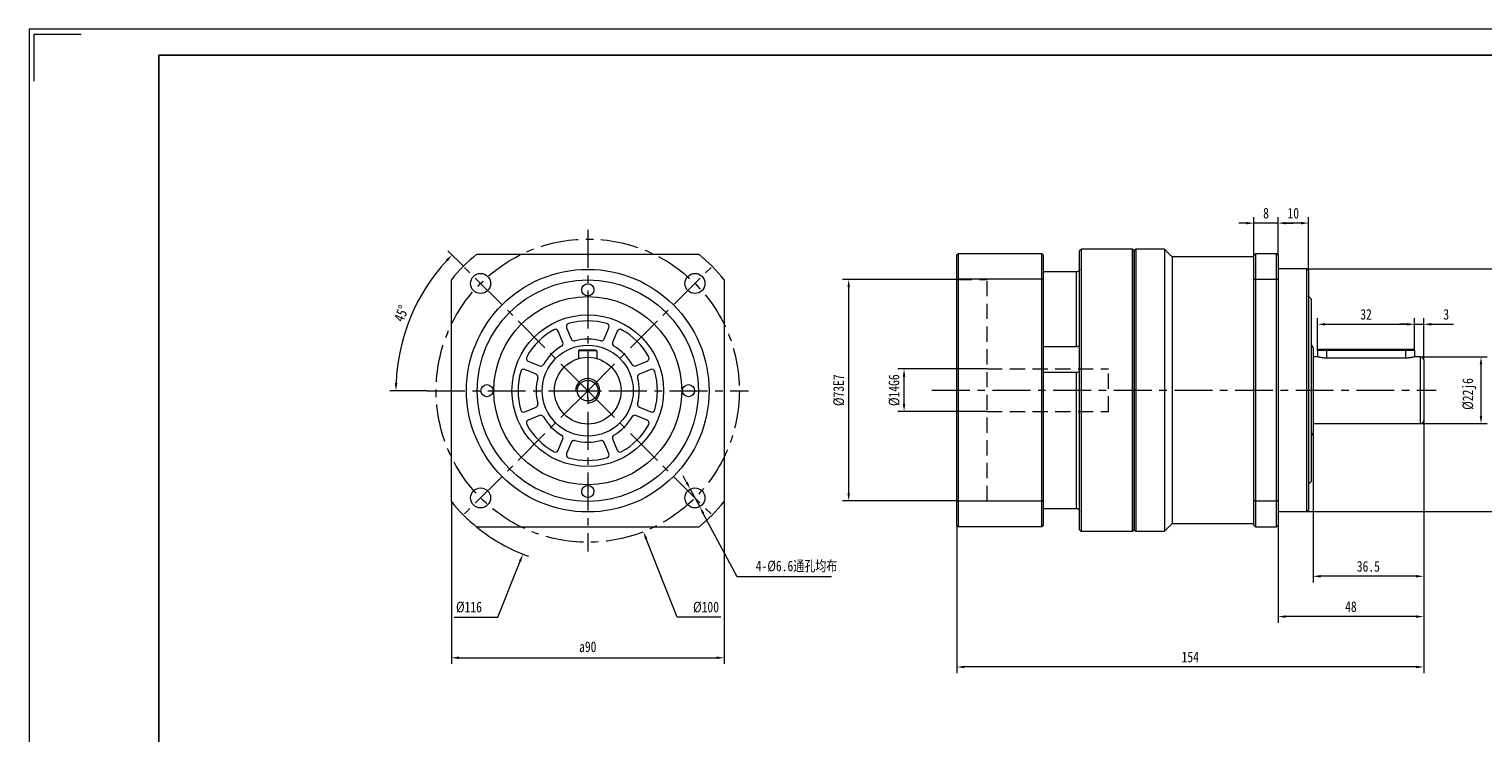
# Model space of a CAD drawing. Header units: millimetres. Extents: x -102 to 617, y -102 to 407.
# Tile 3 of 4: x -102 to 378, y 175 to 407. Entities that reach past the tile are written whole.
import ezdxf

# ---------------------------------------------------------------- set-up
doc = ezdxf.new("R2010")
doc.units = ezdxf.units.MM
doc.header["$LTSCALE"] = 10
doc.linetypes.add('CENTER', pattern=[2, 1.25, -0.25, 0.25, -0.25])
doc.linetypes.add('DASHED', pattern=[0.75, 0.5, -0.25])
doc.layers.get('0').update_dxf_attribs({"lineweight": 18})
for name, color, linetype, lineweight in [('3中心线层', 1, 'CENTER', 18), ('4虚线层', 6, 'DASHED', 18), ('图框_外框线', 7, 'Continuous', 18)]:
    doc.layers.add(name, color=color, linetype=linetype, lineweight=lineweight)
doc.styles.add('TH_GBDIM', font='txt', dxfattribs={"width": 0.8})
doc.dimstyles.new('TH_GBDIM', dxfattribs={"dimtxt": 3.5, "dimasz": 2.5, "dimexe": 2, "dimexo": 0, "dimgap": 1.5, "dimtad": 1, "dimdec": 1, "dimdsep": 46, "dimtxsty": 'TH_GBDIM', "dimcen": 2.5, "dimdle": 5, "dimclrd": 4, "dimclre": 4, "dimclrt": 3, "dimadec": 0, "dimazin": 0, "dimtfac": 0.714286, "dimtdec": 1, "dimtmove": 0, "dimatfit": 3, "dimfxl": 0, "dimtolj": 1, "dimarcsym": 0})

# ---------------------------------------------------------------- blocks, each defined once
blk = doc.blocks.new('*X4')
for points in [[(35.45, 331.03), (36.05, 330.45), (37.48, 332.54)], [(19.41, 290.29), (18.58, 290.3), (18.95, 287.8)]]:
    blk.add_hatch(color=4).paths.add_polyline_path(points, flags=0)
at = {"color": 4}
for p, q in [((41.22, 328.81), (36.07, 333.96)), ((29.23, 287.8), (16.95, 287.8))]:
    blk.add_line(p, q, dxfattribs=at)
blk.add_arc((82.23, 287.8), 63.28, 137.2636, 177.7364, dxfattribs=at)
at = {"color": 3, "insert": (20.76, 313.26), "char_height": 3.5, "width": 10.8025, "attachment_point": 5, "rotation": 67.5, "style": 'TH_GBDIM'}
blk.add_mtext('45%%D', dxfattribs=at)
blk = doc.blocks.new('*X5')
for points in [[(115.21, 257.75), (114.47, 257.35), (116.02, 255.35)], [(120.7, 247.53), (119.96, 247.13), (119.15, 249.53)]]:
    blk.add_hatch(color=4).paths.add_polyline_path(points, flags=0)
at = {"color": 4}
for p, q in [((114.84, 257.55), (113.66, 259.75)), ((116.02, 255.35), (119.15, 249.53)), ((131.55, 226.44), (120.33, 247.33)), ((162.66, 226.44), (131.55, 226.44))]:
    blk.add_line(p, q, dxfattribs=at)
at = {"color": 3, "insert": (151.11, 229.81), "char_height": 3.5, "width": 55.0667, "attachment_point": 5, "style": 'TH_GBDIM'}
blk.add_mtext('4-%%C6.6通孔均布', dxfattribs=at)
blk = doc.blocks.new('*X6')
blk.add_hatch(color=4).paths.add_polyline_path([(101.89, 239.11), (101.11, 238.81), (100.58, 241.29)], flags=0)
at = {"color": 4}
for p, q in [((79.73, 287.8), (84.73, 287.8)), ((82.23, 285.3), (82.23, 290.3)), ((111.69, 213.14), (101.5, 238.96)), ((126.1, 213.14), (111.69, 213.14))]:
    blk.add_line(p, q, dxfattribs=at)
at = {"color": 3, "insert": (121.24, 216.39), "char_height": 3.5, "width": 15.3689, "attachment_point": 5, "style": 'TH_GBDIM'}
blk.add_mtext('%%C100', dxfattribs=at)
blk = doc.blocks.new('*X7')
blk.add_hatch(color=4).paths.add_polyline_path([(59.52, 231.72), (60.3, 231.41), (60.83, 233.89)], flags=0)
at = {"color": 4}
for p, q in [((79.73, 287.8), (84.73, 287.8)), ((82.23, 285.3), (82.23, 290.3)), ((52.6, 213.14), (59.91, 231.56)), ((38.19, 213.14), (52.6, 213.14))]:
    blk.add_line(p, q, dxfattribs=at)
blk.add_arc((82.23, 287.8), 58, 230.8833, 250.3292, dxfattribs=at)
at = {"color": 3, "insert": (43.05, 216.39), "char_height": 3.5, "width": 15.3378, "attachment_point": 5, "style": 'TH_GBDIM'}
blk.add_mtext('%%C116', dxfattribs=at)
blk = doc.blocks.new('*X8')
for points in [[(39.73, 200.14), (39.73, 199.31), (37.23, 199.73)], [(124.73, 200.14), (124.73, 199.31), (127.23, 199.73)]]:
    blk.add_hatch(color=4).paths.add_polyline_path(points, flags=0)
at = {"color": 4}
for p, q in [((37.23, 251.2), (37.23, 197.73)), ((127.23, 251.2), (127.23, 197.73)), ((39.73, 199.73), (124.73, 199.73))]:
    blk.add_line(p, q, dxfattribs=at)
at = {"color": 3, "insert": (82.23, 203.33), "char_height": 3.5, "width": 11.2, "attachment_point": 5, "style": 'TH_GBDIM'}
blk.add_mtext('a90', dxfattribs=at)
blk = doc.blocks.new('*X12')
for points in [[(376.45, 296.45), (377.28, 296.45), (376.87, 298.95)], [(376.45, 279.45), (377.28, 279.45), (376.87, 276.95)]]:
    blk.add_hatch(color=4).paths.add_polyline_path(points, flags=0)
at = {"color": 4}
for p, q in [((356.96, 298.95), (378.87, 298.95)), ((376.87, 279.45), (376.87, 296.45)), ((356.96, 276.95), (378.87, 276.95))]:
    blk.add_line(p, q, dxfattribs=at)
at = {"color": 3, "insert": (373.03, 286.71), "char_height": 3.5, "width": 19.32, "attachment_point": 5, "rotation": 90, "style": 'TH_GBDIM'}
blk.add_mtext('%%C22j6', dxfattribs=at)
blk = doc.blocks.new('*X13')
for points in [[(395.75, 325.45), (396.59, 325.45), (396.17, 327.95)], [(395.75, 250.45), (396.59, 250.45), (396.17, 247.95)]]:
    blk.add_hatch(color=4).paths.add_polyline_path(points, flags=0)
at = {"color": 4}
for p, q in [((319.46, 327.95), (398.17, 327.95)), ((396.17, 250.45), (396.17, 325.45)), ((319.46, 247.95), (398.17, 247.95))]:
    blk.add_line(p, q, dxfattribs=at)
at = {"color": 3, "insert": (392.34, 287.95), "char_height": 3.5, "width": 19.32, "attachment_point": 5, "rotation": 90, "style": 'TH_GBDIM'}
blk.add_mtext('%%C80g6', dxfattribs=at)
blk = doc.blocks.new('*X14')
for points in [[(325.46, 310.11), (325.46, 309.27), (322.96, 309.69)], [(352.46, 310.11), (352.46, 309.27), (354.96, 309.69)]]:
    blk.add_hatch(color=4).paths.add_polyline_path(points, flags=0)
at = {"color": 4}
for p, q in [((322.96, 301.05), (322.96, 311.69)), ((325.46, 309.69), (352.46, 309.69)), ((354.96, 301.05), (354.96, 311.69))]:
    blk.add_line(p, q, dxfattribs=at)
at = {"color": 3, "insert": (338.96, 312.94), "char_height": 3.5, "width": 7, "attachment_point": 5, "style": 'TH_GBDIM'}
blk.add_mtext('32', dxfattribs=at)
blk = doc.blocks.new('*X15')
for points in [[(352.46, 310.11), (352.46, 309.27), (354.96, 309.69)], [(360.46, 310.11), (360.46, 309.27), (357.96, 309.69)]]:
    blk.add_hatch(color=4).paths.add_polyline_path(points, flags=0)
at = {"color": 4}
for p, q in [((352.46, 309.69), (349.96, 309.69)), ((354.96, 301.05), (354.96, 311.69)), ((354.96, 309.69), (357.96, 309.69)), ((357.96, 297.95), (357.96, 311.69)), ((360.46, 309.69), (367.82, 309.69))]:
    blk.add_line(p, q, dxfattribs=at)
at = {"color": 3, "insert": (365.39, 312.94), "char_height": 3.5, "width": 3.0178, "attachment_point": 5, "style": 'TH_GBDIM'}
blk.add_mtext('3', dxfattribs=at)
blk = doc.blocks.new('*X16')
for points in [[(312.46, 343.46), (312.46, 342.63), (309.96, 343.05)], [(317.46, 343.46), (317.46, 342.63), (319.96, 343.05)]]:
    blk.add_hatch(color=4).paths.add_polyline_path(points, flags=0)
at = {"color": 4}
for p, q in [((309.96, 332.45), (309.96, 345.05)), ((317.46, 343.05), (312.46, 343.05)), ((319.96, 327.45), (319.96, 345.05))]:
    blk.add_line(p, q, dxfattribs=at)
at = {"color": 3, "insert": (314.96, 346.3), "char_height": 3.5, "width": 6.6578, "attachment_point": 5, "style": 'TH_GBDIM'}
blk.add_mtext('10', dxfattribs=at)
blk = doc.blocks.new('*X17')
for points in [[(299.46, 343.46), (299.46, 342.63), (301.96, 343.05)], [(312.46, 343.46), (312.46, 342.63), (309.96, 343.05)]]:
    blk.add_hatch(color=4).paths.add_polyline_path(points, flags=0)
at = {"color": 4}
for p, q in [((299.46, 343.05), (296.96, 343.05)), ((301.96, 332.45), (301.96, 345.05)), ((309.96, 343.05), (301.96, 343.05)), ((309.96, 332.45), (309.96, 345.05)), ((312.46, 343.05), (314.96, 343.05))]:
    blk.add_line(p, q, dxfattribs=at)
at = {"color": 3, "insert": (305.96, 346.3), "char_height": 3.5, "width": 3.1733, "attachment_point": 5, "style": 'TH_GBDIM'}
blk.add_mtext('8', dxfattribs=at)
blk = doc.blocks.new('*X18')
for points in [[(312.46, 213.72), (312.46, 212.88), (309.96, 213.3)], [(355.46, 213.72), (355.46, 212.88), (357.96, 213.3)]]:
    blk.add_hatch(color=4).paths.add_polyline_path(points, flags=0)
at = {"color": 4}
for p, q in [((357.96, 277.95), (357.96, 211.3)), ((309.96, 243.45), (309.96, 211.3)), ((355.46, 213.3), (312.46, 213.3))]:
    blk.add_line(p, q, dxfattribs=at)
at = {"color": 3, "insert": (333.96, 216.55), "char_height": 3.5, "width": 7.2178, "attachment_point": 5, "style": 'TH_GBDIM'}
blk.add_mtext('48', dxfattribs=at)
blk = doc.blocks.new('*X19')
for points in [[(323.96, 227.01), (323.96, 226.18), (321.46, 226.59)], [(355.46, 227.01), (355.46, 226.18), (357.96, 226.59)]]:
    blk.add_hatch(color=4).paths.add_polyline_path(points, flags=0)
at = {"color": 4}
for p, q in [((321.46, 273.95), (321.46, 224.59)), ((357.96, 277.95), (357.96, 224.59)), ((355.46, 226.59), (323.96, 226.59))]:
    blk.add_line(p, q, dxfattribs=at)
at = {"color": 3, "insert": (339.71, 229.84), "char_height": 3.5, "width": 14.9644, "attachment_point": 5, "style": 'TH_GBDIM'}
blk.add_mtext('36.5', dxfattribs=at)
blk = doc.blocks.new('*X20')
for points in [[(206.46, 197.11), (206.46, 196.28), (203.96, 196.7)], [(355.46, 197.11), (355.46, 196.28), (357.96, 196.7)]]:
    blk.add_hatch(color=4).paths.add_polyline_path(points, flags=0)
at = {"color": 4}
for p, q in [((357.96, 277.95), (357.96, 194.7)), ((203.96, 243.35), (203.96, 194.7)), ((355.46, 196.7), (206.46, 196.7))]:
    blk.add_line(p, q, dxfattribs=at)
at = {"color": 3, "insert": (280.96, 199.95), "char_height": 3.5, "width": 10.7644, "attachment_point": 5, "style": 'TH_GBDIM'}
blk.add_mtext('154', dxfattribs=at)
blk = doc.blocks.new('*X21')
for points in [[(167.88, 321.95), (168.71, 321.95), (168.3, 324.45)], [(167.88, 253.95), (168.71, 253.95), (168.3, 251.45)]]:
    blk.add_hatch(color=4).paths.add_polyline_path(points, flags=0)
at = {"color": 4}
for p, q in [((203.96, 324.45), (166.3, 324.45)), ((168.3, 253.95), (168.3, 321.95)), ((203.96, 251.45), (166.3, 251.45))]:
    blk.add_line(p, q, dxfattribs=at)
at = {"color": 3, "insert": (165.05, 287.95), "char_height": 3.5, "width": 19.2889, "attachment_point": 5, "rotation": 90, "style": 'TH_GBDIM'}
blk.add_mtext('%%C73E7', dxfattribs=at)
blk = doc.blocks.new('*X22')
for points in [[(186.14, 292.45), (186.97, 292.45), (186.56, 294.95)], [(186.14, 283.45), (186.97, 283.45), (186.56, 280.95)]]:
    blk.add_hatch(color=4).paths.add_polyline_path(points, flags=0)
at = {"color": 4}
for p, q in [((213.96, 294.95), (184.56, 294.95)), ((186.56, 283.45), (186.56, 292.45)), ((213.96, 280.95), (184.56, 280.95))]:
    blk.add_line(p, q, dxfattribs=at)
at = {"color": 3, "insert": (183.31, 287.95), "char_height": 3.5, "width": 19.32, "attachment_point": 5, "rotation": 90, "style": 'TH_GBDIM'}
blk.add_mtext('%%C14G6', dxfattribs=at)

msp = doc.modelspace()

# ---------------------------------------------------------------- linework, layer by layer
at = {"color": 7, "linetype": 'Continuous', "lineweight": 15}
for p, q in [((45.64, 332.8), (118.82, 332.8)), ((203.96, 324.4), (203.96, 332.55)), ((204.36, 332.95), (204.36, 324.54)), ((232.06, 332.95), (204.36, 332.95)), ((232.06, 324.54), (232.06, 332.95)), ((232.46, 332.55), (232.46, 324.4)), ((244.46, 241.95), (244.46, 333.95)), ((244.96, 334.45), (244.96, 241.45)), ((261.96, 287.95), (261.96, 334.45)), ((262.46, 333.95), (262.46, 287.95)), ((262.46, 241.95), (262.46, 333.95)), ((262.96, 334.45), (262.96, 241.45)), ((272.46, 334.45), (272.46, 241.45)), ((274.96, 331.95), (274.96, 243.95)), ((301.96, 324.37), (301.96, 332.45)), ((302.46, 332.95), (302.46, 324.54)), ((309.46, 332.95), (302.46, 332.95)), ((309.46, 324.54), (309.46, 332.95)), ((309.96, 332.45), (309.96, 324.37)), ((243.46, 326.95), (232.46, 326.95)), ((243.46, 302.31), (243.46, 326.95)), ((319.46, 287.95), (319.46, 327.95)), ((319.96, 327.45), (319.96, 287.95)), ((37.23, 251.2), (37.23, 324.39)), ((127.23, 324.39), (127.23, 251.2)), ((203.96, 251.5), (203.96, 324.4)), ((204.36, 324.54), (204.36, 251.36)), ((232.06, 324.54), (204.36, 324.54)), ((232.06, 251.36), (232.06, 324.54)), ((232.46, 324.4), (232.46, 251.5)), ((301.96, 251.54), (301.96, 324.37)), ((302.46, 324.54), (302.46, 251.36)), ((302.46, 324.54), (309.46, 324.54)), ((309.46, 251.36), (309.46, 324.54)), ((309.96, 324.37), (309.96, 251.54)), ((320.96, 287.95), (320.96, 317.95)), ((74.02, 303.69), (72.48, 307.42)), ((75.25, 308.56), (76.79, 304.84)), ((87.67, 304.84), (89.21, 308.56)), ((91.98, 307.42), (90.44, 303.69)), ((232.46, 302.31), (243.46, 302.31)), ((62.61, 297.55), (66.33, 296)), ((79.63, 301.3), (79.23, 300.9)), ((85.23, 300.9), (79.23, 300.9)), ((79.23, 300.9), (79.23, 298.38)), ((79.63, 301.3), (84.83, 301.3)), ((84.83, 301.3), (85.23, 300.9)), ((85.23, 300.9), (85.23, 298.38)), ((98.12, 296), (101.85, 297.55)), ((321.46, 301.95), (321.46, 287.95)), ((322.96, 301.05), (322.96, 298.95)), ((325.96, 301.05), (322.96, 301.05)), ((323.36, 301.45), (325.96, 301.45)), ((325.96, 301.05), (325.96, 301.45)), ((325.96, 301.45), (351.96, 301.45)), ((351.96, 301.05), (325.96, 301.05)), ((325.96, 301.05), (325.96, 298.53)), ((351.96, 298.53), (325.96, 298.53)), ((351.96, 301.45), (354.56, 301.45)), ((351.96, 301.45), (351.96, 301.05)), ((354.96, 301.05), (351.96, 301.05)), ((351.96, 301.05), (351.96, 298.53)), ((354.96, 301.05), (354.96, 298.95)), ((356.96, 287.95), (356.96, 298.95)), ((357.96, 297.95), (357.96, 287.95)), ((65.19, 293.23), (61.46, 294.78)), ((103, 294.78), (99.27, 293.23)), ((243.46, 293.78), (232.46, 293.78)), ((243.46, 248.95), (243.46, 293.78)), ((261.96, 241.45), (261.96, 287.95)), ((262.46, 287.95), (262.46, 241.95)), ((319.46, 247.95), (319.46, 287.95)), ((319.96, 287.95), (319.96, 248.45)), ((320.96, 257.95), (320.96, 287.95)), ((321.46, 287.95), (321.46, 273.95)), ((356.96, 276.95), (356.96, 287.95)), ((357.96, 287.95), (357.96, 277.95)), ((61.46, 280.82), (65.19, 282.36)), ((66.33, 279.59), (62.61, 278.05)), ((101.85, 278.05), (98.12, 279.59)), ((99.27, 282.36), (103, 280.82)), ((72.48, 268.18), (74.02, 271.9)), ((76.79, 270.75), (75.25, 267.03)), ((89.21, 267.03), (87.67, 270.75)), ((90.44, 271.9), (91.98, 268.18)), ((203.96, 243.35), (203.96, 251.5)), ((204.36, 251.36), (204.36, 242.95)), ((232.06, 251.36), (204.36, 251.36)), ((232.06, 242.95), (232.06, 251.36)), ((232.46, 251.5), (232.46, 243.35)), ((301.96, 243.45), (301.96, 251.54)), ((309.46, 251.36), (302.46, 251.36)), ((302.46, 251.36), (302.46, 242.95)), ((309.46, 242.95), (309.46, 251.36)), ((309.96, 251.54), (309.96, 243.45)), ((232.46, 248.95), (243.46, 248.95)), ((118.82, 242.8), (45.64, 242.8)), ((232.06, 242.95), (204.36, 242.95)), ((302.46, 242.95), (309.46, 242.95))]:
    msp.add_line(p, q, dxfattribs=at)
for p, q in [((79.63, 301.3), (79.23, 300.9)), ((79.23, 300.9), (79.23, 298.38)), ((79.23, 300.9), (79.23, 298.38)), ((79.63, 301.3), (84.83, 301.3)), ((84.83, 301.3), (85.23, 300.9)), ((85.23, 300.9), (85.23, 298.38))]:
    msp.add_line(p, q)
for centre, radius in [((82.23, 287.8), 40), ((46.87, 323.15), 3.3), ((117.58, 323.15), 3.3), ((82.23, 287.8), 36.5), ((82.23, 321.05), 2), ((82.23, 287.8), 31), ((82.23, 287.8), 25), ((82.23, 287.8), 15), ((48.98, 287.8), 2), ((115.48, 287.8), 2), ((46.87, 252.44), 3.3), ((82.23, 254.55), 2), ((117.58, 252.44), 3.3)]:
    msp.add_circle(centre, radius, dxfattribs=at)
for radius in [11, 3.4]:
    msp.add_circle((82.23, 287.8), radius)
for centre, radius, start, end in [((82.23, 287.8), 58, 129.1167, 140.8833), ((82.23, 287.8), 58, 39.1167, 50.8833), ((82.23, 287.8), 23, 119.025, 150.975), ((71.56, 307.03), 1, 22.5, 119.025), ((76.17, 308.95), 1, 105.975, 202.5), ((82.23, 287.8), 23, 74.025, 105.975), ((88.28, 308.95), 1, 337.5, 74.025), ((92.9, 307.03), 1, 60.975, 157.5), ((82.23, 287.8), 23, 29.025, 60.975), ((82.23, 287.8), 17, 120.4836, 149.5164), ((73.1, 303.31), 1, 300.4836, 22.5), ((77.72, 305.22), 1, 202.5, 284.5164), ((82.23, 287.8), 17, 75.4836, 104.5164), ((86.74, 305.22), 1, 255.4836, 337.5), ((91.36, 303.31), 1, 157.5, 239.5164), ((82.23, 287.8), 17, 30.4836, 59.5164), ((320.46, 301.95), 1, 0, 60), ((62.99, 298.47), 1, 150.975, 247.5), ((101.47, 298.47), 1, 292.5, 29.025), ((356.96, 297.95), 1, 0, 90), ((82.23, 287.8), 23, 164.025, 195.975), ((61.08, 293.85), 1, 67.5, 164.025), ((64.8, 292.31), 1, 345.4836, 67.5), ((66.72, 296.93), 1, 247.5, 329.5164), ((97.74, 296.93), 1, 210.4836, 292.5), ((99.65, 292.31), 1, 112.5, 194.5164), ((103.38, 293.85), 1, 15.975, 112.5), ((82.23, 287.8), 23, 344.025, 15.975), ((82.23, 287.8), 17, 165.4836, 194.5164), ((82.23, 287.8), 17, 345.4836, 14.5164), ((64.8, 283.28), 1, 292.5, 14.5164), ((99.65, 283.28), 1, 165.4836, 247.5), ((61.08, 281.74), 1, 195.975, 292.5), ((66.72, 278.67), 1, 30.4836, 112.5), ((82.23, 287.8), 17, 210.4836, 239.5164), ((82.23, 287.8), 17, 300.4836, 329.5164), ((97.74, 278.67), 1, 67.5, 149.5164), ((103.38, 281.74), 1, 247.5, 344.025), ((62.99, 277.12), 1, 112.5, 209.025), ((82.23, 287.8), 23, 209.025, 240.975), ((82.23, 287.8), 23, 299.025, 330.975), ((101.47, 277.12), 1, 330.975, 67.5), ((320.46, 273.95), 1, 300, 360), ((356.96, 277.95), 1, 270, 0), ((73.1, 272.28), 1, 337.5, 59.5164), ((77.72, 270.37), 1, 75.4836, 157.5), ((82.23, 287.8), 17, 255.4836, 284.5164), ((86.74, 270.37), 1, 22.5, 104.5164), ((91.36, 272.28), 1, 120.4836, 202.5), ((71.56, 268.56), 1, 240.975, 337.5), ((76.17, 266.65), 1, 157.5, 254.025), ((82.23, 287.8), 23, 254.025, 285.975), ((88.28, 266.65), 1, 285.975, 22.5), ((92.9, 268.56), 1, 202.5, 299.025), ((82.23, 287.8), 58, 219.1167, 230.8833), ((82.23, 287.8), 58, 309.1167, 320.8833)]:
    msp.add_arc(centre, radius, start, end, dxfattribs=at)
at = {"color": 4}
msp.add_arc((82.23, 287.8), 4, 270, 180, dxfattribs=at)
at = {"color": 7, "linetype": 'Continuous', "lineweight": 15}
for points in [[(203.96, 332.55), (204.36, 332.95)], [(232.46, 332.55), (232.06, 332.95)], [(244.96, 334.45), (244.46, 333.95)], [(261.96, 334.45), (244.96, 334.45)], [(262.46, 333.95), (261.96, 334.45)], [(262.96, 334.45), (262.46, 333.95)], [(272.46, 334.45), (262.96, 334.45)], [(274.96, 331.95), (272.46, 334.45)], [(301.96, 331.95), (274.96, 331.95)], [(301.96, 332.45), (302.46, 332.95)], [(309.96, 332.45), (309.46, 332.95)], [(319.46, 327.95), (309.96, 327.95)], [(319.96, 327.45), (319.46, 327.95)], [(203.96, 324.4), (204.36, 324.54)], [(232.46, 324.4), (232.06, 324.54)], [(302.46, 324.54), (301.96, 324.37)], [(309.96, 324.37), (309.46, 324.54)], [(320.96, 317.95), (319.96, 318.95)], [(322.96, 298.95), (321.46, 298.95)], [(323.36, 301.45), (322.96, 301.05)], [(354.96, 301.05), (354.56, 301.45)], [(356.96, 298.95), (354.96, 298.95)], [(321.46, 276.95), (356.96, 276.95)], [(319.96, 256.95), (320.96, 257.95)], [(203.96, 251.5), (204.36, 251.36)], [(232.46, 251.5), (232.06, 251.36)], [(302.46, 251.36), (301.96, 251.54)], [(309.96, 251.54), (309.46, 251.36)], [(309.96, 247.95), (319.46, 247.95)], [(319.46, 247.95), (319.96, 248.45)], [(204.36, 242.95), (203.96, 243.35)], [(232.06, 242.95), (232.46, 243.35)], [(244.46, 241.95), (244.96, 241.45)], [(244.96, 241.45), (261.96, 241.45)], [(261.96, 241.45), (262.46, 241.95)], [(262.46, 241.95), (262.96, 241.45)], [(262.96, 241.45), (272.46, 241.45)], [(272.46, 241.45), (274.96, 243.95)], [(274.96, 243.95), (301.96, 243.95)], [(302.46, 242.95), (301.96, 243.45)], [(309.96, 243.45), (309.46, 242.95)]]:
    msp.add_open_spline(points, degree=1, dxfattribs=at)
for points, knots in [([(244.46, 327.93), (244.46, 327.91), (244.45, 327.79), (244.4, 327.55), (244.23, 327.27), (243.96, 327.06), (243.69, 326.96), (243.52, 326.95), (243.46, 326.95)], [0, 0, 0, 0, 0.050706, 0.376082, 0.704499, 1.040599, 1.37708, 1.551484, 1.551484, 1.551484, 1.551484]), ([(243.46, 302.31), (243.57, 302.32), (243.79, 302.33), (244.08, 302.43), (244.31, 302.57), (244.44, 302.71), (244.45, 302.79), (244.46, 302.82)], [0, 0, 0, 0, 0.251379, 0.502708, 0.759337, 1.021151, 1.202573, 1.202573, 1.202573, 1.202573]), ([(325.96, 298.53), (325.79, 298.54), (325.46, 298.54), (324.99, 298.58), (324.53, 298.63), (324.12, 298.69), (323.74, 298.76), (323.43, 298.83), (323.19, 298.89), (323.03, 298.93), (322.96, 298.95), (322.97, 298.95), (322.97, 298.95)], [0, 0, 0, 0, 0.312801, 0.634898, 0.947638, 1.269055, 1.58918, 1.918272, 2.243392, 2.578382, 2.895636, 3.033573, 3.033573, 3.033573, 3.033573]), ([(354.95, 298.95), (354.95, 298.95), (354.95, 298.95), (354.87, 298.93), (354.71, 298.88), (354.47, 298.83), (354.16, 298.76), (353.79, 298.69), (353.36, 298.62), (352.89, 298.57), (352.41, 298.54), (352.1, 298.54), (351.96, 298.53)], [0, 0, 0, 0, 0.188745, 0.49748, 0.815009, 1.12714, 1.44778, 1.769759, 2.100932, 2.424678, 2.758401, 3.029059, 3.029059, 3.029059, 3.029059]), ([(244.33, 293.75), (244.33, 293.75), (244.28, 293.75), (244.1, 293.76), (243.8, 293.77), (243.57, 293.78), (243.46, 293.78)], [0, 0, 0, 0, 0.0513916, 0.3237472, 0.6004135, 0.8771996, 0.8771996, 0.8771996, 0.8771996]), ([(243.46, 248.95), (243.57, 248.94), (243.79, 248.92), (244.08, 248.76), (244.31, 248.52), (244.44, 248.24), (244.45, 248.05), (244.46, 247.97)], [0, 0, 0, 0, 0.324175, 0.648284, 0.979229, 1.31686, 1.550819, 1.550819, 1.550819, 1.550819])]:
    msp.add_open_spline(points, degree=3, knots=knots, dxfattribs=at)
at = {"layer": '3中心线层'}
for p, q in [((82.23, 340.8), (82.23, 234.8)), ((82.23, 287.8), (41.22, 328.81)), ((82.23, 287.8), (123.24, 328.81)), ((29.23, 287.8), (135.23, 287.8)), ((82.23, 287.8), (41.22, 246.78)), ((82.23, 287.8), (123.24, 246.78)), ((195.75, 287.95), (362.08, 287.95))]:
    msp.add_line(p, q, dxfattribs=at)
msp.add_circle((82.23, 287.8), 50, dxfattribs=at)
at = {"layer": '4虚线层'}
for p, q in [((203.96, 324.45), (213.96, 324.45)), ((213.96, 251.45), (213.96, 324.45)), ((213.96, 294.95), (253.96, 294.95)), ((253.96, 280.95), (253.96, 294.95)), ((213.96, 280.95), (253.96, 280.95)), ((203.96, 251.45), (213.96, 251.45))]:
    msp.add_line(p, q, dxfattribs=at)
at = {"layer": '图框_外框线', "color": 3}
msp.add_lwpolyline([(-102.05, -101.74), (617.42, -101.74), (617.42, 407.03), (-102.05, 407.03)], close=True, dxfattribs=at)
msp.add_lwpolyline([(-100.34, 389.9), (-100.34, 405.32), (-84.92, 405.32)], dxfattribs=at)
at = {"layer": '图框_外框线', "color": 3, "lineweight": 25}
msp.add_lwpolyline([(-59.23, -93.17), (608.85, -93.17), (608.85, 398.46), (-59.23, 398.46)], close=True, dxfattribs=at)

# ---------------------------------------------------------------- dimensions: what is measured, and where the dimension line sits
for base, p1, p2, picture, middle in [((301.96, 343.05), (309.96, 332.45), (301.96, 332.45), '*X17', (305.96, 346.3)), ((309.96, 343.05), (319.96, 327.45), (309.96, 332.45), '*X16', (314.96, 346.3)), ((354.96, 309.69), (322.96, 301.05), (354.96, 301.05), '*X14', (338.96, 312.94)), ((357.96, 309.69), (354.96, 301.05), (357.96, 297.95), '*X15', (365.39, 312.94)), ((203.96, 196.7), (357.96, 277.95), (203.96, 243.35), '*X20', (280.96, 199.95)), ((309.96, 213.3), (357.96, 277.95), (309.96, 243.45), '*X18', (333.96, 216.55)), ((321.46, 226.59), (357.96, 277.95), (321.46, 273.95), '*X19', (339.71, 229.84))]:
    dim = msp.add_linear_dim(base=base, p1=p1, p2=p2, dimstyle='TH_GBDIM', override={"dimsah": 1, "dimtzin": 0})
    dim.commit()
    dim.dimension.update_dxf_attribs({"geometry": picture, "text_midpoint": middle})
for p1, p2, picture, middle in [((103.62, 341.71), (60.83, 233.89), '*X7', (52.6, 213.14)), ((63.88, 334.31), (100.58, 241.29), '*X6', (111.69, 213.14))]:
    dim = msp.add_diameter_dim_2p(p1=p1, p2=p2, dimstyle='TH_GBDIM', override={"dimtih": 1, "dimtoh": 1, "dimpost": '%%C<>', "dimsah": 1, "dimtofl": 0, "dimtzin": 0})
    dim.commit()
    dim.dimension.update_dxf_attribs({"geometry": picture, "text_midpoint": middle, "dimtype": 163})
dim = msp.add_angular_dim_2l(base=(23.76, 312.01), line1=((29.23, 287.8), (135.23, 287.8)), line2=((82.23, 287.8), (41.22, 328.81)), dimstyle='TH_GBDIM', override={"dimtad": 1, "dimtih": 0, "dimtoh": 0, "dimsah": 1, "dimtdec": 0, "dimtzin": 0})
dim.commit()
dim.dimension.update_dxf_attribs({"geometry": '*X4', "text_midpoint": (20.76, 313.26)})
for base, p1, p2, text, picture, middle in [((396.17, 327.95), (319.46, 247.95), (319.46, 327.95), '%%C<>g6', '*X13', (396.17, 287.95)), ((186.56, 294.95), (213.96, 280.95), (213.96, 294.95), '%%C<>G6', '*X22', (186.56, 287.95)), ((376.87, 298.95), (356.96, 276.95), (356.96, 298.95), '%%C<>j6', '*X12', (376.87, 286.71))]:
    dim = msp.add_linear_dim(base=base, p1=p1, p2=p2, angle=90, text=text, dimstyle='TH_GBDIM', override={"dimsah": 1, "dimtzin": 0})
    dim.commit()
    dim.dimension.update_dxf_attribs({"geometry": picture, "text_midpoint": middle, "dimtype": 160})
dim = msp.add_linear_dim(base=(168.3, 324.45), p1=(203.96, 251.45), p2=(203.96, 324.45), angle=90, text='%%C<>E7', dimstyle='TH_GBDIM', override={"dimsah": 1, "dimtzin": 0})
dim.commit()
dim.dimension.update_dxf_attribs({"geometry": '*X21', "text_midpoint": (165.05, 287.95)})
dim = msp.add_diameter_dim_2p(p1=(116.02, 255.35), p2=(119.15, 249.53), text='4-<>通孔均布', dimstyle='TH_GBDIM', override={"dimtoh": 1, "dimpost": '%%C<>', "dimsah": 1, "dimtzin": 0})
dim.commit()
dim.dimension.update_dxf_attribs({"geometry": '*X5', "text_midpoint": (131.55, 226.44), "dimtype": 163})
dim = msp.add_linear_dim(base=(127.23, 199.73), p1=(37.23, 251.2), p2=(127.23, 251.2), text='a<>', dimstyle='TH_GBDIM', override={"dimsah": 1, "dimtzin": 0})
dim.commit()
dim.dimension.update_dxf_attribs({"geometry": '*X8', "text_midpoint": (82.23, 199.73), "dimtype": 160})

doc.saveas('drawing.dxf')
